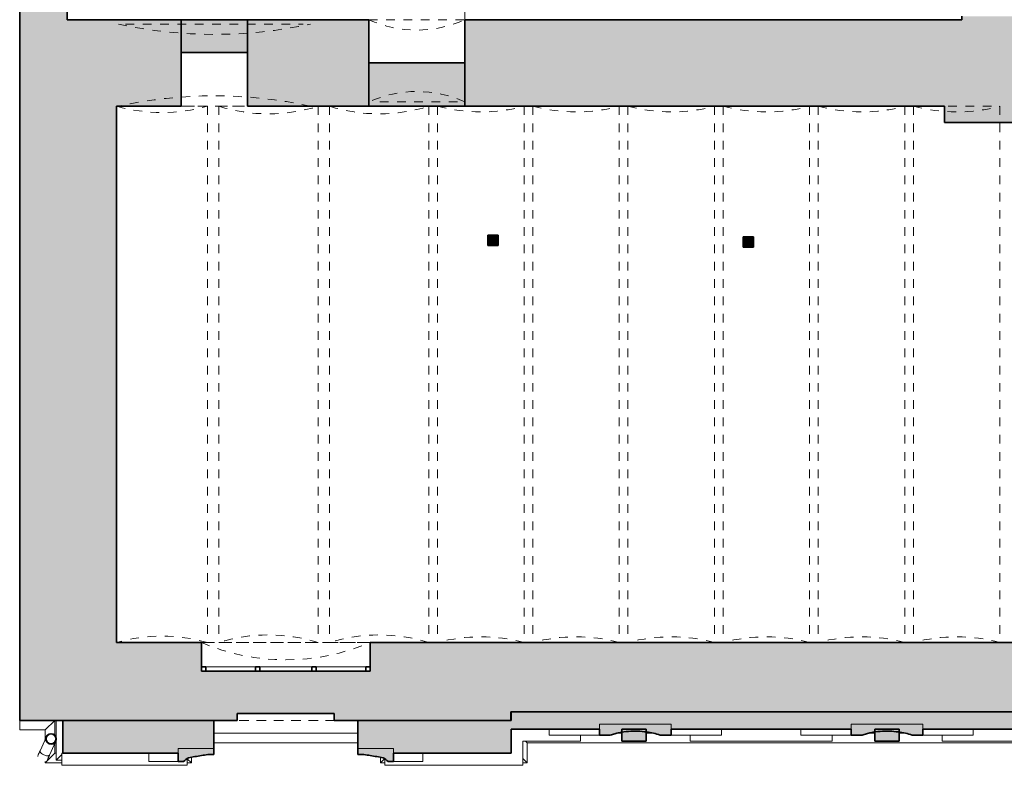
# Model space of a CAD drawing. Header units: metres. Extents: x -0.2 to 46.9, y -0.2 to 28.
# Tile 1 of 11: x -0.2 to 11.1, y -0.1 to 8.5. Entities that reach past the tile are written whole.
import ezdxf

# ---------------------------------------------------------------- set-up
doc = ezdxf.new("R2010")
doc.units = ezdxf.units.M
doc.linetypes.add('AV - Cerch_ 1 tecka 4mm', pattern=[0.006, 0.004, -0.001, 0, -0.001])
doc.layers.add('AV-SRAFY', color=7, linetype='Continuous', lineweight=35)
doc.layers.add('AV-STAVBA', color=7, linetype='Continuous', lineweight=18)

# ---------------------------------------------------------------- blocks, each defined once
blk = doc.blocks.new('SCO_Koncepční obdelníkový sloup - 120_120-1490004-1NP mezipatro')
at = {"layer": 'AV-STAVBA', "true_color": 0xcccccc}
blk.add_hatch(color=254, dxfattribs=at).paths.add_polyline_path([(-0.06, -0.06), (0.06, -0.06), (0.06, 0.06), (-0.06, 0.06)])
at = {"layer": 'AV-STAVBA', "color": 254, "true_color": 0xcccccc}
for p, q in [((0.06, 0.06), (-0.06, -0.06)), ((-0.06, 0.06), (0.06, -0.06))]:
    blk.add_line(p, q, dxfattribs=at)
at = {"layer": 'AV-STAVBA', "color": 254, "lineweight": 35, "true_color": 0xcccccc}
for p, q in [((0.06, 0.06), (-0.06, 0.06)), ((-0.06, 0.06), (-0.06, -0.06)), ((0.06, -0.06), (0.06, 0.06)), ((-0.06, -0.06), (0.06, -0.06))]:
    blk.add_line(p, q, dxfattribs=at)
blk = doc.blocks.new('SCO_Koncepční obdelníkový sloup - 120_120-1490005-1NP mezipatro')
at = {"layer": 'AV-STAVBA', "true_color": 0xcccccc}
blk.add_hatch(color=254, dxfattribs=at).paths.add_polyline_path([(0.06, -0.06), (0.06, 0.06), (-0.06, 0.06), (-0.06, -0.06)])
at = {"layer": 'AV-STAVBA', "color": 254, "true_color": 0xcccccc}
for p, q in [((0.06, 0.06), (-0.06, -0.06)), ((-0.06, 0.06), (0.06, -0.06))]:
    blk.add_line(p, q, dxfattribs=at)
at = {"layer": 'AV-STAVBA', "color": 254, "lineweight": 35, "true_color": 0xcccccc}
for p, q in [((0.06, 0.06), (-0.06, 0.06)), ((-0.06, 0.06), (-0.06, -0.06)), ((0.06, -0.06), (0.06, 0.06)), ((-0.06, -0.06), (0.06, -0.06))]:
    blk.add_line(p, q, dxfattribs=at)
blk = doc.blocks.new('GM_Otvor s klenutým nadpražím - 2220x3780_3300-962079-1NP mezipatro')
at = {"layer": 'AV-STAVBA', "color": 254, "linetype": 'AV - Cerch_ 1 tecka 4mm', "lineweight": 13, "true_color": 0xcccccc}
for p, q in [((-1.11, 0.5), (1.11, 0.5)), ((1.026, -0.45), (-1.026, -0.45))]:
    blk.add_line(p, q, dxfattribs=at)
for centre, start, end in [((0, 5.574), 257.6596, 282.3404), ((0, -5.524), 77.6596, 102.3404)]:
    blk.add_arc(centre, 5.194, start, end, dxfattribs=at)
blk = doc.blocks.new('GM_Otvor s klenutým nadpražím - 1110x2200-964639-1NP mezipatro')
at = {"layer": 'AV-STAVBA', "color": 254, "linetype": 'AV - Cerch_ 1 tecka 4mm', "lineweight": 13, "true_color": 0xcccccc}
for p, q in [((-0.555, 0.5), (0.555, 0.5)), ((0.471, -0.45), (-0.471, -0.45))]:
    blk.add_line(p, q, dxfattribs=at)
for centre, start, end in [((0, 1.723), 245.5991, 294.4009), ((0, -1.673), 65.5991, 114.4009)]:
    blk.add_arc(centre, 1.343, start, end, dxfattribs=at)
blk = doc.blocks.new('WI_3-3_dvojité_vnější půlkruhové nadpraží - 1850x2900-1560097-1NP mezipatro')
at = {"layer": 'AV-STAVBA', "color": 254, "linetype": 'AV - Cerch_ 1 tecka 4mm', "lineweight": 13, "true_color": 0xcccccc}
for p, q in [((0.975, 0.45), (-0.975, 0.45)), ((-0.975, 0.45), (0.975, 0.45)), ((0.925, 0.45), (-0.925, 0.45)), ((0.975, -0.45), (-0.975, -0.45)), ((-0.925, -0.45), (0.925, -0.45)), ((0.561, -0.45), (-0.561, -0.45))]:
    blk.add_line(p, q, dxfattribs=at)
at = {"layer": 'AV-STAVBA', "color": 254, "lineweight": 35, "true_color": 0xcccccc}
for p, q in [((-0.925, 0.17), (-0.975, 0.17)), ((-0.925, 0.12), (-0.925, 0.17)), ((-0.3, 0.17), (-0.35, 0.17)), ((-0.35, 0.17), (-0.35, 0.12)), ((-0.3, 0.12), (-0.3, 0.17)), ((0.35, 0.17), (0.3, 0.17)), ((0.3, 0.17), (0.3, 0.12)), ((0.35, 0.12), (0.35, 0.17)), ((0.975, 0.17), (0.925, 0.17)), ((0.925, 0.17), (0.925, 0.12))]:
    blk.add_line(p, q, dxfattribs=at)
at = {"layer": 'AV-STAVBA', "color": 254, "true_color": 0xcccccc}
for p, q in [((-0.975, 0.12), (-0.975, 0.17)), ((-0.975, 0.17), (0.975, 0.17)), ((-0.975, 0.12), (0.975, 0.12)), ((-0.925, 0.17), (-0.35, 0.17)), ((-0.925, 0.12), (-0.925, 0.17)), ((-0.3, 0.17), (0.3, 0.17)), ((0.35, 0.17), (0.925, 0.17)), ((0.925, 0.12), (0.925, 0.17)), ((0.975, 0.12), (0.975, 0.17))]:
    blk.add_line(p, q, dxfattribs=at)
blk = doc.blocks.new('GM_Nika s klenutým nadpražím - 1950x2970-1315500-1NP mezipatro')
at = {"layer": 'AV-STAVBA', "color": 254, "linetype": 'AV - Cerch_ 1 tecka 4mm', "lineweight": 13, "true_color": 0xcccccc}
for p, q in [((0.975, 0.45), (-0.975, 0.45)), ((0.975, -0.45), (-0.975, -0.45))]:
    blk.add_line(p, q, dxfattribs=at)
blk.add_arc((0, 2.727), 2.477, 246.8156, 293.1844, dxfattribs=at)
blk = doc.blocks.new('GM_Void_valená klenba - GM_Void_valená klenba-1557070-1NP mezipatro')
at = {"layer": 'AV-STAVBA', "color": 254, "linetype": 'AV - Cerch_ 1 tecka 4mm', "lineweight": 13, "true_color": 0xcccccc}
for p, q in [((-0.525, 3.1), (-0.525, -3.1)), ((-0.525, 3.1), (0.525, 3.1)), ((0.525, 3.1), (0.525, -3.1)), ((-0.525, -3.1), (0.525, -3.1))]:
    blk.add_line(p, q, dxfattribs=at)
for centre, start, end in [((0, 4.957), 254.2155, 285.7845), ((0, -4.957), 74.2155, 105.7845)]:
    blk.add_arc(centre, 1.93, start, end, dxfattribs=at)
blk = doc.blocks.new('GM_Void_valená klenba - GM_Void_valená klenba-1557069-1NP mezipatro')
at = {"layer": 'AV-STAVBA', "color": 254, "linetype": 'AV - Cerch_ 1 tecka 4mm', "lineweight": 13, "true_color": 0xcccccc}
for p, q in [((-0.575, 3.1), (-0.575, -3.1)), ((-0.575, 3.1), (0.575, 3.1)), ((0.575, 3.1), (0.575, -3.1)), ((-0.575, -3.1), (0.575, -3.1))]:
    blk.add_line(p, q, dxfattribs=at)
for centre, start, end in [((0, 4.942), 252.6668, 287.3332), ((0, -4.942), 72.6668, 107.3332)]:
    blk.add_arc(centre, 1.93, start, end, dxfattribs=at)
blk = doc.blocks.new('GM_Void_valená klenba - GM_Void_valená klenba-1557068-1NP mezipatro')
at = {"layer": 'AV-STAVBA', "color": 254, "linetype": 'AV - Cerch_ 1 tecka 4mm', "lineweight": 13, "true_color": 0xcccccc}
for p, q in [((-0.5, 3.1), (-0.5, -3.1)), ((-0.5, 3.1), (0.5, 3.1)), ((0.5, 3.1), (0.5, -3.1)), ((-0.5, -3.1), (0.5, -3.1))]:
    blk.add_line(p, q, dxfattribs=at)
for centre, start, end in [((0, 4.964), 254.9853, 285.0147), ((0, -4.964), 74.9853, 105.0147)]:
    blk.add_arc(centre, 1.93, start, end, dxfattribs=at)
blk = doc.blocks.new('GM_Detový svod_1 - GM_Detový svod_04-1520184-1NP mezipatro')
at = {"layer": 'AV-STAVBA', "color": 254, "true_color": 0xcccccc}
for p, q in [((0.086, 0.272), (0.088, 0.274)), ((0.056, 0.215), (0.001, 0.097)), ((0.11, 0.047), (0.165, 0.165))]:
    blk.add_line(p, q, dxfattribs=at)
at = {"layer": 'AV-STAVBA', "color": 254, "true_color": 0xcccccc, "flags": 128}
for points in [[(0.056, 0.215), (0.057, 0.218), (0.059, 0.221), (0.06, 0.224), (0.061, 0.226), (0.062, 0.229), (0.063, 0.231), (0.064, 0.233), (0.065, 0.235), (0.066, 0.238), (0.067, 0.24), (0.068, 0.242), (0.069, 0.243), (0.07, 0.245)], [(0.074, 0.254), (0.074, 0.254), (0.075, 0.255), (0.075, 0.255), (0.075, 0.256), (0.075, 0.256), (0.075, 0.256), (0.075, 0.256)], [(0.075, 0.256), (0.076, 0.258), (0.077, 0.26), (0.079, 0.262), (0.08, 0.264)], [(0.088, 0.274), (0.089, 0.275), (0.091, 0.277), (0.093, 0.278), (0.095, 0.28), (0.097, 0.281), (0.099, 0.282)], [(0.108, 0.287), (0.11, 0.287), (0.112, 0.288), (0.114, 0.289), (0.117, 0.289), (0.118, 0.29)], [(0.15, 0.287), (0.152, 0.286), (0.154, 0.285), (0.155, 0.285)], [(0.155, 0.285), (0.157, 0.284), (0.159, 0.283), (0.161, 0.282)], [(0.166, 0.278), (0.167, 0.278), (0.169, 0.276), (0.171, 0.274), (0.172, 0.273), (0.174, 0.271), (0.176, 0.269), (0.177, 0.267), (0.179, 0.265), (0.18, 0.263), (0.181, 0.261), (0.182, 0.259), (0.183, 0.257), (0.184, 0.255), (0.185, 0.253), (0.186, 0.25), (0.187, 0.248), (0.188, 0.246), (0.188, 0.244), (0.189, 0.241), (0.189, 0.239), (0.189, 0.236), (0.189, 0.234), (0.189, 0.232), (0.189, 0.229), (0.189, 0.227), (0.189, 0.224), (0.189, 0.222), (0.188, 0.22), (0.188, 0.217), (0.187, 0.215), (0.187, 0.213), (0.186, 0.21), (0.185, 0.208), (0.184, 0.206), (0.184, 0.205)], [(0.097, 0.183), (0.098, 0.182), (0.1, 0.181), (0.102, 0.18), (0.104, 0.178), (0.105, 0.178)], [(0.105, 0.178), (0.107, 0.177), (0.109, 0.176), (0.111, 0.176)], [(0.183, 0.203), (0.182, 0.202), (0.182, 0.201), (0.181, 0.2), (0.181, 0.199), (0.18, 0.198), (0.18, 0.196), (0.179, 0.195), (0.178, 0.193), (0.177, 0.191), (0.176, 0.189), (0.175, 0.187), (0.174, 0.185), (0.173, 0.183), (0.172, 0.181), (0.171, 0.178), (0.17, 0.176), (0.169, 0.173), (0.168, 0.171), (0.166, 0.168), (0.165, 0.165), (0.165, 0.165)], [(0.184, 0.205), (0.184, 0.205), (0.184, 0.205), (0.184, 0.205), (0.183, 0.204), (0.183, 0.204)], [(0.001, 0.097), (0, 0.095), (-0.002, 0.092), (-0.003, 0.089), (-0.004, 0.086), (-0.005, 0.084), (-0.007, 0.081), (-0.008, 0.078), (-0.009, 0.076), (-0.01, 0.074), (-0.011, 0.071), (-0.012, 0.069), (-0.013, 0.067), (-0.014, 0.065), (-0.015, 0.063), (-0.016, 0.061), (-0.017, 0.059), (-0.017, 0.058), (-0.018, 0.056), (-0.019, 0.055), (-0.019, 0.053), (-0.02, 0.052), (-0.02, 0.051), (-0.021, 0.05), (-0.021, 0.049), (-0.022, 0.049), (-0.022, 0.048), (-0.022, 0.047), (-0.022, 0.047), (-0.022, 0.047), (-0.023, 0.047), (-0.023, 0.047)], [(0.086, -0.004), (0.086, -0.004), (0.086, -0.004), (0.086, -0.003), (0.087, -0.003), (0.087, -0.002), (0.087, -0.002), (0.088, -0.001), (0.088, 0), (0.089, 0.001), (0.089, 0.002), (0.09, 0.003), (0.09, 0.005), (0.091, 0.006), (0.092, 0.008), (0.092, 0.009), (0.093, 0.011), (0.094, 0.013), (0.095, 0.015), (0.096, 0.017), (0.097, 0.019), (0.098, 0.022), (0.099, 0.024), (0.1, 0.026), (0.102, 0.029), (0.103, 0.031), (0.104, 0.034), (0.105, 0.037), (0.106, 0.039), (0.108, 0.042), (0.109, 0.045), (0.11, 0.047)]]:
    blk.add_lwpolyline(points, dxfattribs=at)
at = {"layer": 'AV-STAVBA', "color": 254, "lineweight": 35, "true_color": 0xcccccc}
for radius, start, end in [(0.06, 360, 180), (0.06, 180, 360), (0.058, 360, 180), (0.058, 180, 360)]:
    blk.add_arc((0.127, 0.233), radius, start, end, dxfattribs=at)
at = {"layer": 'AV-STAVBA', "color": 254, "true_color": 0xcccccc}
for centre, radius, start, end in [((0.129, 0.231), 0.06, 174.5108, 180.7055), ((0.129, 0.231), 0.058, 67.0461, 207.5177), ((0.129, 0.231), 0.06, 120.981, 159.3509), ((0.129, 0.231), 0.06, 98.8093, 120.5692), ((0.129, 0.231), 0.06, 245, 45.6044), ((0.129, 0.231), 0.058, 259.1384, 2.0423), ((0.127, 0.233), 0.058, 75.9801, 77.7327), ((0.129, 0.231), 0.058, 52.0442, 61.1273), ((0.127, 0.233), 0.058, 49.9882, 52.3228), ((0.127, 0.233), 0.06, 26.8971, 42.3906), ((0.127, 0.233), 0.06, 6.2281, 24.2357), ((0.129, 0.231), 0.058, 3.062, 8.8567), ((0.127, 0.233), 0.058, 204.5128, 207.2501), ((0.129, 0.231), 0.06, 222.3906, 245), ((0.127, 0.233), 0.06, 225.6044, 229.4567), ((0.127, 0.233), 0.06, 232.8398, 255.6643), ((0.127, 0.233), 0.06, 258.326, 261.767), ((0.032, 0.021), 0.06, 155, 170)]:
    blk.add_arc(centre, radius, start, end, dxfattribs=at)
for points, knots in [([(0.003, 0.101), (0.001, 0.099), (-0.001, 0.093), (0.002, 0.083), (0.011, 0.07), (0.026, 0.058), (0.038, 0.051), (0.044, 0.048)], [0.4499189, 0.4499189, 0.4499189, 0.4499189, 0.5555556, 0.6666667, 0.7777778, 0.8888889, 1, 1, 1, 1]), ([(0.044, 0.048), (0.051, 0.045), (0.064, 0.041), (0.083, 0.037), (0.098, 0.038), (0.108, 0.042), (0.111, 0.048), (0.111, 0.051)], [0, 0, 0, 0, 0.1111111, 0.2222222, 0.3333333, 0.4444444, 0.5497638, 0.5497638, 0.5497638, 0.5497638])]:
    blk.add_open_spline(points, degree=3, knots=knots, dxfattribs=at)
blk = doc.blocks.new('Zdobná fasáda 1NP - Zdobná fasáda 1NP-1554848-1NP mezipatro')
at = {"layer": 'AV-STAVBA', "true_color": 0xcccccc}
for points in [[(7.294, 0.278), (7.294, 0.403), (6.466, 0.403), (6.466, 0.278), (6.591, 0.278), (6.642, 0.293), (6.694, 0.304), (6.747, 0.314), (6.8, 0.32), (6.853, 0.323), (6.907, 0.323), (6.96, 0.32), (7.013, 0.314), (7.066, 0.304), (7.118, 0.293), (7.169, 0.278)], [(7.005, 0.206), (7.005, 0.348), (6.725, 0.348), (6.725, 0.206)], [(10.204, 0.278), (10.204, 0.403), (9.376, 0.403), (9.376, 0.278), (9.501, 0.278), (9.552, 0.293), (9.604, 0.304), (9.657, 0.314), (9.71, 0.32), (9.763, 0.323), (9.817, 0.323), (9.87, 0.32), (9.923, 0.314), (9.976, 0.304), (10.028, 0.293), (10.079, 0.278), (10.139, 0.278)], [(9.65, 0.206), (9.93, 0.206), (9.93, 0.348), (9.65, 0.348)]]:
    blk.add_hatch(color=254, dxfattribs=at).paths.add_polyline_path(points)
h = blk.add_hatch(color=254, dxfattribs=at)
h.paths.add_polyline_path([(1.66, -0.027), (1.715, 0.016), (1.865, 0.041), (1.94, 0.052), (2.009, 0.052), (2.009, 0.123), (1.595, 0.123), (1.595, -0.027)])
h.paths.add_polyline_path([(4.023, -0.027), (4.087, -0.027), (4.087, 0.123), (3.673, 0.123), (3.673, 0.052), (3.742, 0.052), (3.892, 0.028), (3.967, 0.016), (3.995, -0.006)])
at = {"layer": 'AV-STAVBA', "color": 254, "true_color": 0xcccccc}
for p, q in [((-0.235, 0.338), (-0.235, 0.448)), ((0.06, 0.338), (0.17, 0.448)), ((0.17, 0.448), (0.17, 0.274)), ((0.185, 0.253), (0.185, 0.448)), ((5.885, 0.348), (5.885, 0.278)), ((7.294, 0.403), (6.466, 0.403)), ((6.466, 0.403), (6.466, 0.348)), ((7.294, 0.348), (7.294, 0.403)), ((7.875, 0.278), (7.875, 0.348)), ((8.795, 0.348), (8.795, 0.278)), ((10.204, 0.403), (9.376, 0.403)), ((9.376, 0.403), (9.376, 0.348)), ((10.204, 0.348), (10.204, 0.403)), ((10.785, 0.278), (10.785, 0.348)), ((0.06, 0.338), (-0.235, 0.338)), ((0.06, 0.223), (0.06, 0.338)), ((0.185, 0.243), (0.185, 0.249)), ((0.185, 0.232), (0.185, 0.235)), ((2.009, 0.298), (3.673, 0.298)), ((5.885, 0.278), (6.466, 0.278)), ((6.245, 0.208), (6.245, 0.278)), ((6.667, 0.298), (6.725, 0.298)), ((7.005, 0.298), (7.093, 0.298)), ((7.294, 0.278), (7.875, 0.278)), ((7.515, 0.208), (7.515, 0.278)), ((8.795, 0.278), (9.376, 0.278)), ((9.155, 0.278), (9.155, 0.208)), ((9.577, 0.298), (9.65, 0.298)), ((9.93, 0.298), (10.003, 0.298)), ((10.204, 0.278), (10.785, 0.278)), ((10.425, 0.208), (10.425, 0.278)), ((0.17, 0.176), (0.17, 0.068)), ((0.185, 0.214), (0.185, 0.223)), ((0.185, -0.012), (0.185, 0.209)), ((2.009, 0.123), (1.595, 0.123)), ((1.595, 0.123), (1.595, 0.068)), ((3.673, 0.188), (2.009, 0.188)), ((4.087, 0.123), (3.673, 0.123)), ((4.087, 0.068), (4.087, 0.123)), ((5.58, 0.208), (5.58, -0.072)), ((5.58, 0.208), (6.245, 0.208)), ((5.63, 0.188), (5.61, 0.208)), ((5.63, 0.188), (5.63, -0.042)), ((17.065, 0.188), (5.63, 0.188)), ((9.155, 0.208), (7.515, 0.208)), ((12.065, 0.208), (10.425, 0.208)), ((0.06, -0.042), (0.17, 0.068)), ((0.17, 0.068), (0.185, 0.068)), ((0.185, -0.012), (0.25, 0.053)), ((0.25, -0.072), (0.25, 0.068)), ((0.25, 0.068), (0.265, 0.068)), ((1.259, 0.068), (1.259, -0.027)), ((1.699, -0.072), (1.699, 0.003)), ((1.749, -0.042), (1.702, 0.005)), ((1.749, 0.021), (1.749, -0.042)), ((3.934, -0.042), (3.934, 0.021)), ((3.934, -0.042), (3.981, 0.005)), ((3.984, -0.072), (3.984, 0.003)), ((4.424, -0.027), (4.424, 0.068)), ((5.63, -0.042), (5.58, 0.008)), ((0.06, -0.042), (0.06, -0.027)), ((0.25, -0.042), (0.06, -0.042)), ((0.25, -0.012), (0.185, -0.012)), ((0.25, -0.072), (1.699, -0.072)), ((1.259, -0.027), (1.595, -0.027)), ((1.749, -0.042), (1.699, -0.042)), ((3.984, -0.042), (3.934, -0.042)), ((5.58, -0.072), (3.984, -0.072)), ((4.087, -0.027), (4.424, -0.027)), ((5.63, -0.042), (5.58, -0.042))]:
    blk.add_line(p, q, dxfattribs=at)
at = {"layer": 'AV-STAVBA', "color": 254, "lineweight": 35, "true_color": 0xcccccc}
for p, q in [((6.466, 0.348), (6.466, 0.278)), ((6.725, 0.348), (6.725, 0.206)), ((7.005, 0.348), (6.725, 0.348)), ((7.005, 0.206), (7.005, 0.348)), ((7.294, 0.278), (7.294, 0.348)), ((9.376, 0.348), (9.376, 0.278)), ((9.65, 0.348), (9.65, 0.206)), ((9.93, 0.348), (9.65, 0.348)), ((9.93, 0.206), (9.93, 0.348)), ((10.204, 0.278), (10.204, 0.348)), ((6.466, 0.278), (6.591, 0.278)), ((7.169, 0.278), (7.294, 0.278)), ((9.376, 0.278), (9.501, 0.278)), ((10.079, 0.278), (10.204, 0.278)), ((2.009, 0.052), (2.009, 0.123)), ((3.673, 0.123), (3.673, 0.052)), ((6.725, 0.206), (7.005, 0.206)), ((9.65, 0.206), (9.93, 0.206)), ((1.595, 0.068), (1.595, -0.027)), ((1.94, 0.052), (2.009, 0.052)), ((3.673, 0.052), (3.742, 0.052)), ((4.087, -0.027), (4.087, 0.068)), ((1.595, -0.027), (1.66, -0.027)), ((4.023, -0.027), (4.087, -0.027))]:
    blk.add_line(p, q, dxfattribs=at)
for centre, start, end in [((6.065, -5.74), 127.0824, 127.6368), ((-0.383, -5.74), 52.3632, 52.9176)]:
    blk.add_arc(centre, 7.215, start, end, dxfattribs=at)
for points in [[(6.591, 0.278), (6.608, 0.283), (6.642, 0.293), (6.712, 0.309), (6.8, 0.322), (6.907, 0.325), (7.004, 0.316), (7.092, 0.3), (7.143, 0.286), (7.169, 0.278)], [(9.501, 0.278), (9.518, 0.283), (9.552, 0.293), (9.622, 0.309), (9.71, 0.322), (9.817, 0.325), (9.914, 0.316), (10.002, 0.3), (10.053, 0.286), (10.079, 0.278)]]:
    blk.add_open_spline(points, degree=3, knots=[0, 0, 0, 0, 0.090909, 0.181818, 0.363636, 0.545455, 0.727273, 0.863636, 1, 1, 1, 1], dxfattribs=at)
for points in [[(1.715, 0.016), (1.74, 0.02), (1.79, 0.028), (1.865, 0.041), (1.915, 0.049), (1.94, 0.052)], [(3.742, 0.052), (3.767, 0.049), (3.817, 0.041), (3.892, 0.028), (3.942, 0.02), (3.967, 0.016)]]:
    blk.add_open_spline(points, degree=3, dxfattribs=at)
blk = doc.blocks.new('D0089 - 1514 - OÚPSŘ_Benešova_rvt-1-1NP mezipatro')
at = {"layer": 'AV-SRAFY', "lineweight": 18, "true_color": 0xcccccc}
for points in [[(-0.235, 8.048), (0.315, 8.048), (0.315, 14.223), (-0.235, 14.223), (-0.235, 10.62)], [(2.198, 8.168), (2.398, 8.168), (2.398, 8.548), (1.632, 8.548), (1.632, 8.168)], [(0.212, 1.348), (0.885, 1.348), (0.885, 7.548), (0.315, 7.548), (0.315, 8.048), (-0.235, 8.048), (-0.235, 1.348)], [(3.8, 7.548), (4.91, 7.548), (4.91, 8.048), (3.8, 8.048), (3.8, 7.731)], [(16.096, 7.358), (17.165, 7.358), (17.165, 8.038), (10.655, 8.038), (10.655, 7.548), (10.455, 7.548), (10.455, 7.358), (12.125, 7.358)], [(-0.235, 0.448), (2.279, 0.448), (2.279, 0.528), (3.401, 0.528), (3.401, 0.448), (5.44, 0.448), (5.44, 1.348), (3.815, 1.348), (3.815, 1.018), (1.865, 1.018), (1.865, 1.348), (-0.235, 1.348), (-0.235, 0.511)], [(16.096, 0.548), (17.115, 0.548), (17.115, 1.348), (5.44, 1.348), (5.44, 0.548), (14.11, 0.548)], [(11.877, 0.348), (12.286, 0.348), (12.286, 0.403), (13.114, 0.403), (13.114, 0.348), (15.21, 0.348), (15.21, 0.403), (16.13, 0.403), (16.13, 0.348), (17.455, 0.348), (17.455, 0.548), (5.445, 0.548), (5.445, 0.348), (6.466, 0.348), (6.466, 0.403), (7.294, 0.403), (7.294, 0.348), (9.376, 0.348), (9.376, 0.403), (10.204, 0.403), (10.204, 0.348), (11.628, 0.348)]]:
    blk.add_hatch(color=254, dxfattribs=at).paths.add_polyline_path(points)
h = blk.add_hatch(color=254, dxfattribs=at)
h.paths.add_polyline_path([(10.655, 8.038), (11.285, 8.038), (11.285, 8.588), (10.655, 8.588), (10.655, 8.548)])
h.paths.add_polyline_path([(11.285, 9.588), (11.285, 12.598), (10.655, 12.598), (10.655, 9.588), (11.132, 9.588)])
h = blk.add_hatch(color=254, dxfattribs=at)
h.paths.add_polyline_path([(3.8, 7.548), (3.8, 8.548), (2.398, 8.548), (2.398, 7.548)])
h.paths.add_polyline_path([(4.91, 7.548), (10.655, 7.548), (10.655, 8.548), (4.91, 8.548)])
h.paths.add_polyline_path([(1.632, 7.548), (1.632, 8.548), (0.315, 8.548), (0.315, 7.548), (0.885, 7.548)])
h = blk.add_hatch(color=254, dxfattribs=at)
h.paths.add_polyline_path([(5.445, 0.068), (5.445, 0.448), (3.673, 0.448), (3.673, 0.123), (4.087, 0.123), (4.087, 0.068), (5.176, 0.068)])
h.paths.add_polyline_path([(1.205, 0.068), (1.595, 0.068), (1.595, 0.123), (2.009, 0.123), (2.009, 0.448), (0.265, 0.448), (0.265, 0.068)])
at = {"layer": 'AV-STAVBA', "color": 254, "lineweight": 35, "true_color": 0xcccccc}
for p, q in [((-0.235, 14.223), (-0.235, 8.048)), ((0.315, 8.548), (0.315, 13.698)), ((1.632, 8.548), (0.315, 8.548)), ((1.632, 7.548), (1.632, 8.548)), ((2.398, 8.548), (1.632, 8.548)), ((1.632, 8.548), (1.632, 8.168)), ((3.8, 8.548), (2.398, 8.548)), ((2.398, 8.548), (2.398, 7.548)), ((2.398, 8.168), (2.398, 8.548)), ((3.8, 7.548), (3.8, 8.548)), ((10.655, 8.548), (4.91, 8.548)), ((4.91, 8.548), (4.91, 7.548)), ((10.655, 8.588), (10.655, 8.548)), ((1.632, 8.168), (2.398, 8.168)), ((-0.235, 8.048), (-0.235, 1.348)), ((4.91, 8.048), (3.8, 8.048)), ((3.8, 8.048), (3.8, 7.548)), ((4.91, 7.548), (4.91, 8.048)), ((0.885, 1.348), (0.885, 7.548)), ((0.885, 7.548), (1.632, 7.548)), ((2.398, 7.548), (3.8, 7.548)), ((3.8, 7.548), (4.91, 7.548)), ((4.91, 7.548), (10.455, 7.548)), ((10.455, 7.548), (10.455, 7.358)), ((10.455, 7.358), (17.115, 7.358)), ((-0.235, 1.348), (-0.235, 0.448)), ((1.865, 1.348), (0.885, 1.348)), ((1.865, 1.018), (1.865, 1.348)), ((5.44, 1.348), (3.815, 1.348)), ((3.815, 1.348), (3.815, 1.018)), ((17.115, 1.348), (5.44, 1.348)), ((3.815, 1.018), (1.865, 1.018)), ((2.279, 0.448), (2.279, 0.528)), ((2.279, 0.528), (3.401, 0.528)), ((3.401, 0.528), (3.401, 0.448)), ((5.44, 0.448), (5.44, 0.548)), ((5.44, 0.548), (17.115, 0.548)), ((17.455, 0.548), (5.445, 0.548)), ((5.445, 0.548), (5.445, 0.448)), ((-0.235, 0.448), (2.279, 0.448)), ((2.009, 0.448), (0.265, 0.448)), ((0.265, 0.448), (0.265, 0.068)), ((2.009, 0.123), (2.009, 0.448)), ((3.401, 0.448), (5.44, 0.448)), ((5.445, 0.448), (3.673, 0.448)), ((3.673, 0.448), (3.673, 0.123)), ((5.445, 0.068), (5.445, 0.348)), ((5.445, 0.348), (6.466, 0.348)), ((7.294, 0.348), (9.376, 0.348)), ((10.204, 0.348), (12.286, 0.348)), ((0.265, 0.068), (1.595, 0.068)), ((4.087, 0.068), (5.445, 0.068))]:
    blk.add_line(p, q, dxfattribs=at)
at = {"layer": 'AV-STAVBA', "color": 254, "true_color": 0xcccccc}
for p, q in [((4.91, 8.548), (4.91, 10.108)), ((6.466, 0.348), (6.466, 0.403)), ((6.466, 0.403), (7.294, 0.403)), ((7.294, 0.403), (7.294, 0.348)), ((9.376, 0.348), (9.376, 0.403)), ((9.376, 0.403), (10.204, 0.403)), ((10.204, 0.403), (10.204, 0.348)), ((1.595, 0.068), (1.595, 0.123)), ((1.595, 0.123), (2.009, 0.123)), ((3.673, 0.123), (4.087, 0.123)), ((4.087, 0.123), (4.087, 0.068))]:
    blk.add_line(p, q, dxfattribs=at)
at = {"layer": 'AV-STAVBA', "color": 254, "linetype": 'AV - Cerch_ 1 tecka 4mm', "lineweight": 13, "true_color": 0xcccccc}
for name, p in [('GM_Otvor s klenutým nadpražím - 1110x2200-964639-1NP mezipatro', (4.355, 8.048)), ('GM_Void_valená klenba - GM_Void_valená klenba-1557070-1NP mezipatro', (1.41, 4.448)), ('GM_Void_valená klenba - GM_Void_valená klenba-1557069-1NP mezipatro', (2.64, 4.448)), ('GM_Void_valená klenba - GM_Void_valená klenba-1557069-1NP mezipatro', (3.92, 4.448)), ('GM_Void_valená klenba - GM_Void_valená klenba-1557068-1NP mezipatro', (5.095, 4.448)), ('GM_Void_valená klenba - GM_Void_valená klenba-1557068-1NP mezipatro', (6.195, 4.448)), ('GM_Void_valená klenba - GM_Void_valená klenba-1557068-1NP mezipatro', (7.295, 4.448)), ('GM_Void_valená klenba - GM_Void_valená klenba-1557068-1NP mezipatro', (8.395, 4.448)), ('GM_Void_valená klenba - GM_Void_valená klenba-1557068-1NP mezipatro', (9.495, 4.448)), ('GM_Void_valená klenba - GM_Void_valená klenba-1557068-1NP mezipatro', (10.595, 4.448)), ('SCO_Koncepční obdelníkový sloup - 120_120-1490005-1NP mezipatro', (5.235, 5.998)), ('SCO_Koncepční obdelníkový sloup - 120_120-1490004-1NP mezipatro', (8.185, 5.978)), ('WI_3-3_dvojité_vnější půlkruhové nadpraží - 1850x2900-1560097-1NP mezipatro', (2.84, 0.898)), ('GM_Nika s klenutým nadpražím - 1950x2970-1315500-1NP mezipatro', (2.84, 0.898)), ('Zdobná fasáda 1NP - Zdobná fasáda 1NP-1554848-1NP mezipatro', (0, 0)), ('GM_Detový svod_1 - GM_Detový svod_04-1520184-1NP mezipatro', (0, 0))]:
    blk.add_blockref(name, p, dxfattribs=at)
at = {"layer": 'AV-STAVBA', "color": 254, "linetype": 'AV - Cerch_ 1 tecka 4mm', "lineweight": 13, "true_color": 0xcccccc, "rotation": 180}
blk.add_blockref('GM_Otvor s klenutým nadpražím - 2220x3780_3300-962079-1NP mezipatro', (2.015, 8.048), dxfattribs=at)

msp = doc.modelspace()

# ---------------------------------------------------------------- block references
at = {"lineweight": 5}
msp.add_blockref('D0089 - 1514 - OÚPSŘ_Benešova_rvt-1-1NP mezipatro', (0, 0), dxfattribs=at)

doc.saveas('drawing.dxf')
